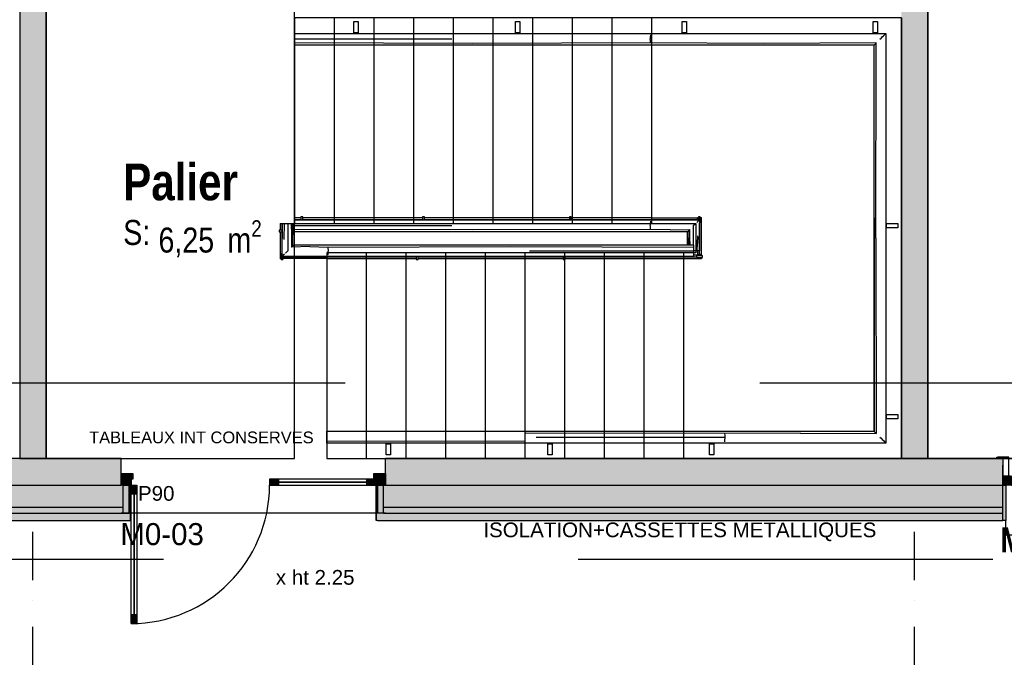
# Model space of a CAD drawing. Extents: x -24342 to 73038, y -9656 to 30949.
# Tile 71 of 118: x 7690 to 8360, y -3040 to -2606. Entities that reach past the tile are written whole.
import ezdxf
from ezdxf.enums import TextEntityAlignment as Align

# ---------------------------------------------------------------- set-up
doc = ezdxf.new("R2010")
doc.units = 0
for name, pattern in [('21.0032_xref_rdc_02_pro$0$Points tirets', [670.277762, 352.777767, -176.388884, 0, -141.111112]), ('21.0032_xref_rdc_02_pro$0$Tirets petits', [125, 75, -50]), ('21.0032_xref_rdc_02_pro$0$Traits', [564.444447, 282.222223, -282.222223]), ('ACAD_ISO12W100', [21, 12, -3, 0, -3, 0, -3])]:
    doc.linetypes.add(name, pattern=pattern)
for name, color, linetype in [('0_XREF', 250, 'Continuous'), ('21.0032_xref_rdc_02_pro$0$00-00 nomenclature fenetres amphi 300', 251, 'Continuous'), ('21.0032_xref_rdc_02_pro$0$02-01 File _ Axe.Construction', 251, 'Continuous'), ('21.0032_xref_rdc_02_pro$0$02-04 Mur.Construction', 251, 'Continuous'), ('21.0032_xref_rdc_02_pro$0$02-04 VR et tablettes existantes', 251, 'Continuous'), ('21.0032_xref_rdc_02_pro$0$06-05 Texte 50ème 20ème - DCE.Texte', 251, 'Continuous'), ('21.0032_xref_rdc_02_pro$0$08-01 2D Dessin général.2D', 251, 'Continuous'), ('21.0032_xref_rdc_02_pro$0$08-01 contour hachures', 251, 'Continuous'), ('21.0032_xref_rdc_02_pro$0$A-AREA-____-OTLN.Modèle IFC', 251, 'Continuous'), ('21.0032_xref_rdc_02_pro$0$A-FLOR-HRAL-OTLN.Modèle IFC', 251, 'Continuous'), ('21.0032_xref_rdc_02_pro$0$A-WALL-____-OTLN.Modèle IFC', 251, 'Continuous'), ('21.0032_xref_rdc_02_pro$0$Fenêtres ARCHICAD', 251, 'Continuous'), ('21.0032_xref_rdc_02_pro$0$Marques de fenêtre ARCHICAD', 251, 'Continuous'), ('21.0032_xref_rdc_02_pro$0$Marques de Zone ARCHICAD', 251, 'Continuous'), ('21.0032_xref_rdc_02_pro$0$Portes ARCHICAD', 251, 'Continuous'), ('21.0032_xref_rdc_02_pro$0$S-STRS-____-OTLN.Modèle IFC', 251, 'Continuous')]:
    doc.layers.add(name, color=color, linetype=linetype)
doc.styles.add('21.0032_xref_rdc_02_pro$0$STYLE_GENERE_1', font='ARIALNB.TTF')
doc.styles.add('21.0032_xref_rdc_02_pro$0$STYLE_GENERE_2', font='ARIALN.TTF')
doc.styles.add('21.0032_xref_rdc_02_pro$0$STYLE_GENERE_3', font='txt')
doc.styles.add('21.0032_xref_rdc_02_pro$0$STYLE_GENERE_5', font='arial.ttf')

# ---------------------------------------------------------------- blocks, each defined once
blk = doc.blocks.new('21.0032_xref_rdc_02_pro$0$Palier_COU_44_1', base_point=(78059.5, -27309.3))
at = {"layer": '21.0032_xref_rdc_02_pro$0$Marques de Zone ARCHICAD', "insert": (77844.4, -27427.6), "char_height": 170, "attachment_point": 1, "style": '21.0032_xref_rdc_02_pro$0$STYLE_GENERE_2'}
blk.add_mtext('\\A1;\\pt0,100;6,25{\\H0.66x;\\S^  ;} m{\\H0.66x;\\S2^  ;}', dxfattribs=at)
at = {"layer": '21.0032_xref_rdc_02_pro$0$Marques de Zone ARCHICAD'}
for tag, height, style, p in [('DUMMY_849', 250, '21.0032_xref_rdc_02_pro$0$STYLE_GENERE_1', (78390.3, -26963.4)), ('ROOM_NAME', 250, '21.0032_xref_rdc_02_pro$0$STYLE_GENERE_1', (77604.4, -27041.6)), ('calculatedAreaCode', 170, '21.0032_xref_rdc_02_pro$0$STYLE_GENERE_2', (77604.4, -27425.4))]:
    blk.add_attdef(tag, text='', height=height, dxfattribs=dict(at, style=style)).set_placement(p, align=Align.TOP_LEFT)
blk = doc.blocks.new('21.0032_xref_rdc_02_pro$0$Mur_72_1', base_point=(76990, -21290))
at = {"layer": '21.0032_xref_rdc_02_pro$0$A-WALL-____-OTLN.Modèle IFC', "linetype": 'Continuous'}
blk.add_hatch(color=256, dxfattribs=at).paths.add_polyline_path([(77080, -23995.4), (76900, -23995.4), (76900, -29049.7), (77080, -29049.7)])
at = {"layer": '21.0032_xref_rdc_02_pro$0$A-WALL-____-OTLN.Modèle IFC', "linetype": 'Continuous', "flags": 128}
for points in [[(76900, -23995.4), (76900, -29049.7)], [(77080, -29049.7), (77080, -25300)], [(76900, -29049.7), (77080, -29049.7)]]:
    blk.add_lwpolyline(points, dxfattribs=at)
blk = doc.blocks.new('21.0032_xref_rdc_02_pro$0$Mur_73_1', base_point=(82990, -21290))
at = {"layer": '21.0032_xref_rdc_02_pro$0$A-WALL-____-OTLN.Modèle IFC', "linetype": 'Continuous'}
blk.add_hatch(color=256, dxfattribs=at).paths.add_polyline_path([(82900, -21380), (82900, -29049.7), (83080, -29049.7), (83080, -21380)])
at = {"layer": '21.0032_xref_rdc_02_pro$0$A-WALL-____-OTLN.Modèle IFC', "linetype": 'Continuous', "flags": 128}
for points in [[(83080, -29049.7), (83080, -21380)], [(82900, -26050), (82900, -29049.7)], [(82900, -29049.7), (83080, -29049.7)]]:
    blk.add_lwpolyline(points, dxfattribs=at)
blk = doc.blocks.new('21.0032_xref_rdc_02_pro$0$Marque fenêtre 24[1]_1', base_point=(84490, -29049.7))
at = {"layer": '21.0032_xref_rdc_02_pro$0$Marques de fenêtre ARCHICAD', "style": '21.0032_xref_rdc_02_pro$0$STYLE_GENERE_1'}
blk.add_attdef('AC_WIDO_ID', text='', height=170, dxfattribs=at).set_placement((83573.9, -29738.4), align=Align.BOTTOM_LEFT)
blk = doc.blocks.new('21.0032_xref_rdc_02_pro$0$Baie générique 2019[17]_1')
at = {"layer": '21.0032_xref_rdc_02_pro$0$Fenêtres ARCHICAD', "linetype": 'Continuous'}
for points in [[(83590, -29229.7), (83650, -29229.7), (83650, -29169.7), (83590, -29169.7)], [(83650, -29229.7), (83680, -29229.7), (83680, -29169.7), (83650, -29169.7)], [(84490, -29229.7), (84490, -29169.7), (84460, -29169.7), (84460, -29229.7)], [(84490, -29229.7), (84490, -29169.7), (84460, -29169.7), (84460, -29229.7)], [(84490, -29229.7), (84490, -29169.7), (84460, -29169.7), (84460, -29229.7)], [(84490, -29229.7), (84520, -29229.7), (84520, -29169.7), (84490, -29169.7)], [(84490, -29229.7), (84520, -29229.7), (84520, -29169.7), (84490, -29169.7)], [(84490, -29229.7), (84520, -29229.7), (84520, -29169.7), (84490, -29169.7)], [(85330, -29229.7), (85330, -29169.7), (85300, -29169.7), (85300, -29229.7)], [(85390, -29229.7), (85390, -29169.7), (85330, -29169.7), (85330, -29229.7)], [(83610, -29229.7), (83590, -29229.7), (83590, -29469.7), (83610, -29469.7)], [(85390, -29229.7), (85370, -29229.7), (85370, -29469.7), (85390, -29469.7)]]:
    blk.add_hatch(color=256, dxfattribs=at).paths.add_polyline_path(points)
for p, q in [((83650, -29229.7), (83650, -29169.7)), ((83650, -29169.7), (83680, -29169.7)), ((83650, -29169.7), (85330, -29169.7)), ((83680, -29169.7), (83680, -29229.7)), ((83680, -29169.7), (85300, -29169.7)), ((83680, -29193.2), (85300, -29193.2)), ((83680, -29200.2), (85300, -29200.2)), ((84490, -29169.7), (84460, -29169.7)), ((84460, -29169.7), (84460, -29229.7)), ((84520, -29169.7), (84460, -29169.7)), ((84490, -29169.7), (84460, -29169.7)), ((84460, -29169.7), (84460, -29229.7)), ((84520, -29169.7), (84460, -29169.7)), ((84490, -29169.7), (84460, -29169.7)), ((84460, -29169.7), (84460, -29229.7)), ((84520, -29169.7), (84460, -29169.7)), ((84520, -29193.2), (84460, -29193.2)), ((84520, -29193.2), (84460, -29193.2)), ((84520, -29193.2), (84460, -29193.2)), ((84520, -29200.2), (84460, -29200.2)), ((84520, -29200.2), (84460, -29200.2)), ((84520, -29200.2), (84460, -29200.2)), ((84490, -29229.7), (84490, -29169.7)), ((84490, -29229.7), (84490, -29169.7)), ((84490, -29169.7), (84520, -29169.7)), ((84490, -29229.7), (84490, -29169.7)), ((84490, -29229.7), (84490, -29169.7)), ((84490, -29169.7), (84520, -29169.7)), ((84490, -29229.7), (84490, -29169.7)), ((84490, -29229.7), (84490, -29169.7)), ((84490, -29169.7), (84520, -29169.7)), ((84520, -29169.7), (84520, -29229.7)), ((84520, -29169.7), (84520, -29229.7)), ((84520, -29169.7), (84520, -29229.7)), ((85330, -29169.7), (85300, -29169.7)), ((85300, -29169.7), (85300, -29229.7)), ((85330, -29229.7), (85330, -29169.7)), ((83650, -29229.7), (85330, -29229.7)), ((83680, -29229.7), (83650, -29229.7)), ((83680, -29229.7), (85300, -29229.7)), ((84460, -29229.7), (84490, -29229.7)), ((84520, -29229.7), (84460, -29229.7)), ((84460, -29229.7), (84490, -29229.7)), ((84520, -29229.7), (84460, -29229.7)), ((84460, -29229.7), (84490, -29229.7)), ((84520, -29229.7), (84460, -29229.7)), ((84520, -29229.7), (84490, -29229.7)), ((84520, -29229.7), (84490, -29229.7)), ((84520, -29229.7), (84490, -29229.7)), ((85300, -29229.7), (85330, -29229.7)), ((83610, -29569.7), (83610, -29469.7)), ((85370, -29469.7), (85370, -29569.7)), ((85370, -29569.7), (83610, -29569.7))]:
    blk.add_line(p, q, dxfattribs=at)
at = {"layer": '21.0032_xref_rdc_02_pro$0$Fenêtres ARCHICAD', "linetype": 'Continuous', "flags": 128}
for points in [[(83590, -29229.7), (83590, -29169.7), (83650, -29169.7), (83650, -29229.7)], [(85390, -29229.7), (85390, -29169.7), (85330, -29169.7), (85330, -29229.7)], [(83610, -29229.7), (83610, -29469.7), (83590, -29469.7), (83590, -29229.7)], [(85390, -29229.7), (85390, -29469.7), (85370, -29469.7), (85370, -29229.7)]]:
    blk.add_lwpolyline(points, close=True, dxfattribs=at)
at = {"layer": '21.0032_xref_rdc_02_pro$0$Marques de fenêtre ARCHICAD'}
blk.add_blockref('21.0032_xref_rdc_02_pro$0$Marque fenêtre 24[1]_1', (84490, -29049.7), dxfattribs=at).add_auto_attribs({'AC_WIDO_ID': 'M0-02'})
blk = doc.blocks.new('21.0032_xref_rdc_02_pro$0$Porte double asymétrique 24[76]_1')
at = {"layer": '21.0032_xref_rdc_02_pro$0$Portes ARCHICAD', "linetype": 'Continuous'}
for points in [[(77670, -29149.7), (77590, -29149.7), (77590, -29229.7), (77658, -29229.7), (77658, -29189.7), (77670, -29189.7)], [(78600, -29229.7), (78660, -29229.7), (78660, -29189.7), (78600, -29189.7)], [(79322, -29189.7), (79262, -29189.7), (79262, -29229.7), (79322, -29229.7)], [(79390, -29149.7), (79310, -29149.7), (79310, -29189.7), (79322, -29189.7), (79322, -29229.7), (79390, -29229.7)], [(77698, -29229.7), (77658, -29229.7), (77658, -29289.7), (77698, -29289.7)], [(77658, -30171.7), (77698, -30171.7), (77698, -30111.7), (77658, -30111.7)]]:
    blk.add_hatch(color=256, dxfattribs=at).paths.add_polyline_path(points)
for p, q in [((77590, -29149.7), (77590, -29049.7)), ((79390, -29149.7), (79390, -29049.7)), ((77590, -29229.7), (77590, -29149.7)), ((77590, -29149.7), (77670, -29149.7)), ((77590, -29229.7), (77590, -29149.7)), ((77590, -29229.7), (77590, -29149.7)), ((77670, -29189.7), (77658, -29189.7)), ((77658, -29189.7), (77658, -29229.7)), ((77670, -29149.7), (77670, -29189.7)), ((78660, -29189.7), (78600, -29189.7)), ((78600, -29189.7), (78600, -29229.7)), ((78660, -29229.7), (78660, -29189.7)), ((78660, -29209.7), (79262, -29209.7)), ((79322, -29189.7), (79262, -29189.7)), ((79262, -29189.7), (79262, -29229.7)), ((79310, -29189.7), (79310, -29149.7)), ((79310, -29149.7), (79390, -29149.7)), ((79322, -29189.7), (79310, -29189.7)), ((79322, -29229.7), (79322, -29189.7)), ((79322, -29229.7), (79322, -29189.7)), ((79390, -29149.7), (79390, -29229.7)), ((79390, -29229.7), (79390, -29149.7)), ((79390, -29229.7), (79390, -29149.7)), ((77658, -29229.7), (77590, -29229.7)), ((77655, -29229.7), (77590, -29229.7)), ((77655, -29229.7), (77590, -29229.7)), ((77655, -29379.7), (77655, -29229.7)), ((77658, -29289.7), (77658, -29229.7)), ((77658, -29229.7), (77698, -29229.7)), ((77698, -29229.7), (77698, -29289.7)), ((78600, -29229.7), (78660, -29229.7)), ((79262, -29229.7), (79322, -29229.7)), ((79390, -29229.7), (79322, -29229.7)), ((79325, -29229.7), (79390, -29229.7)), ((79325, -29229.7), (79390, -29229.7)), ((79325, -29379.7), (79325, -29229.7)), ((77698, -29289.7), (77658, -29289.7)), ((77678, -30111.7), (77678, -29289.7)), ((77655, -29419.7), (77655, -29379.7)), ((79325, -29419.7), (79325, -29379.7)), ((77655, -29469.7), (77655, -29419.7)), ((79325, -29469.7), (79325, -29419.7)), ((77658, -30171.7), (77658, -30111.7)), ((77658, -30111.7), (77698, -30111.7)), ((77698, -30111.7), (77698, -30171.7)), ((77698, -30171.7), (77658, -30171.7))]:
    blk.add_line(p, q, dxfattribs=at)
at = {"layer": '21.0032_xref_rdc_02_pro$0$Portes ARCHICAD', "linetype": 'Continuous', "flags": 128}
for points in [[(78660, -29209.7), (79262, -29209.7), (79262, -29189.7), (78660, -29189.7)], [(78660, -29229.7), (79262, -29229.7), (79262, -29209.7), (78660, -29209.7)], [(77658, -30111.7), (77658, -29289.7), (77678, -29289.7), (77678, -30111.7)], [(77678, -30111.7), (77678, -29289.7), (77698, -29289.7), (77698, -30111.7)]]:
    blk.add_lwpolyline(points, close=True, dxfattribs=at)
at = {"layer": '21.0032_xref_rdc_02_pro$0$Portes ARCHICAD', "linetype": 'Continuous'}
blk.add_arc((77658, -29229.7), 942, 270, 0, dxfattribs=at)
blk = doc.blocks.new('21.0032_xref_rdc_02_pro$0$Mur_232_1', base_point=(65085, -29049.7))
at = {"layer": '21.0032_xref_rdc_02_pro$0$02-04 Mur.Construction', "linetype": 'Continuous'}
for points in [[(76390, -29229.7), (77590, -29229.7), (77590, -29149.7), (77590, -29049.7), (76390, -29049.7)], [(79390, -29149.7), (79390, -29229.7), (83590, -29229.7), (83590, -29049.7), (79390, -29049.7)], [(76390, -29229.7), (76390, -29379.7), (77605, -29379.7), (77605, -29229.7), (77590, -29229.7)], [(77605, -29419.7), (77645, -29419.7), (77645, -29229.7), (77605, -29229.7)], [(77645, -29469.7), (77655, -29469.7), (77655, -29229.7), (77645, -29229.7)], [(79335, -29469.7), (79335, -29229.7), (79325, -29229.7), (79325, -29469.7)], [(79375, -29419.7), (79375, -29229.7), (79335, -29229.7), (79335, -29419.7)], [(79390, -29229.7), (79375, -29229.7), (79375, -29379.7), (83590, -29379.7), (83590, -29229.7)], [(76390, -29379.7), (76390, -29419.7), (77605, -29419.7), (77605, -29379.7)], [(79375, -29419.7), (83590, -29419.7), (83590, -29379.7), (79375, -29379.7)], [(76390, -29419.7), (76390, -29469.7), (77645, -29469.7), (77645, -29419.7)], [(79335, -29469.7), (83590, -29469.7), (83590, -29419.7), (79335, -29419.7)]]:
    blk.add_hatch(color=256, dxfattribs=at).paths.add_polyline_path(points)
for p, q in [((77590, -29149.7), (77590, -29049.7)), ((79390, -29149.7), (79390, -29049.7)), ((83590, -29049.7), (83590, -29169.7)), ((77590, -29229.7), (77590, -29149.7)), ((79390, -29229.7), (79390, -29149.7)), ((83590, -29379.7), (83590, -29169.7)), ((76390, -29229.7), (77590, -29229.7)), ((77655, -29229.7), (77590, -29229.7)), ((77605, -29229.7), (77645, -29229.7)), ((77605, -29379.7), (77605, -29229.7)), ((77645, -29229.7), (77645, -29419.7)), ((77645, -29229.7), (77655, -29229.7)), ((77645, -29419.7), (77645, -29229.7)), ((77655, -29229.7), (77655, -29469.7)), ((77655, -29379.7), (77655, -29229.7)), ((79335, -29229.7), (79325, -29229.7)), ((79325, -29229.7), (79325, -29469.7)), ((79325, -29379.7), (79325, -29229.7)), ((79325, -29229.7), (79390, -29229.7)), ((79375, -29229.7), (79335, -29229.7)), ((79335, -29229.7), (79335, -29419.7)), ((79335, -29419.7), (79335, -29229.7)), ((79375, -29379.7), (79375, -29229.7)), ((79390, -29229.7), (83590, -29229.7)), ((76390, -29379.7), (77605, -29379.7)), ((77605, -29419.7), (77605, -29379.7)), ((77655, -29419.7), (77655, -29379.7)), ((79325, -29419.7), (79325, -29379.7)), ((79375, -29379.7), (83590, -29379.7)), ((79375, -29419.7), (79375, -29379.7)), ((83590, -29419.7), (83590, -29379.7)), ((76390, -29419.7), (77605, -29419.7)), ((77605, -29419.7), (77645, -29419.7)), ((77645, -29469.7), (77655, -29469.7)), ((77655, -29469.7), (77655, -29419.7)), ((79325, -29469.7), (79325, -29419.7)), ((79335, -29469.7), (79325, -29469.7)), ((79375, -29419.7), (79335, -29419.7)), ((79375, -29419.7), (83590, -29419.7)), ((83590, -29469.7), (83590, -29419.7))]:
    blk.add_line(p, q, dxfattribs=at)
at = {"layer": '21.0032_xref_rdc_02_pro$0$02-04 Mur.Construction', "linetype": 'Continuous', "flags": 128}
for points in [[(77590, -29049.7), (76390, -29049.7)], [(83590, -29049.7), (79390, -29049.7)], [(76390, -29469.7), (77645, -29469.7)], [(79335, -29469.7), (83590, -29469.7)]]:
    blk.add_lwpolyline(points, dxfattribs=at)
at = {"layer": '21.0032_xref_rdc_02_pro$0$Fenêtres ARCHICAD', "linetype": 'Continuous'}
blk.add_blockref('21.0032_xref_rdc_02_pro$0$Baie générique 2019[17]_1', (0, 0), dxfattribs=at)
at = {"layer": '21.0032_xref_rdc_02_pro$0$Portes ARCHICAD', "linetype": 'Continuous'}
blk.add_blockref('21.0032_xref_rdc_02_pro$0$Porte double asymétrique 24[76]_1', (0, 0), dxfattribs=at)
blk = doc.blocks.new('21.0032_xref_rdc_02_pro$0$Forme_2_1')
at = {"layer": '21.0032_xref_rdc_02_pro$0$02-04 VR et tablettes existantes', "linetype": '21.0032_xref_rdc_02_pro$0$Tirets petits', "flags": 128}
for points in [[(83590, -29169.7), (83590, -29049.7)], [(83590, -29049.7), (85390, -29049.7)], [(85390, -29049.7), (85390, -29169.7)], [(85390, -29169.7), (83590, -29169.7)]]:
    blk.add_lwpolyline(points, dxfattribs=at)
blk = doc.blocks.new('21.0032_xref_rdc_02_pro$0$Forme_3_1')
at = {"layer": '21.0032_xref_rdc_02_pro$0$02-04 VR et tablettes existantes', "linetype": '21.0032_xref_rdc_02_pro$0$Tirets petits', "flags": 128}
for points in [[(83550, -29049.7), (83550, -29039.7)], [(83550, -29039.7), (85430, -29039.7)], [(85430, -29049.7), (83550, -29049.7)], [(85430, -29049.7), (85430, -29039.7)]]:
    blk.add_lwpolyline(points, dxfattribs=at)
blk = doc.blocks.new('21.0032_xref_rdc_02_pro$0$Forme_4_1')
at = {"layer": '21.0032_xref_rdc_02_pro$0$02-04 VR et tablettes existantes', "linetype": '21.0032_xref_rdc_02_pro$0$Tirets petits', "flags": 128}
for points in [[(83590, -29169.7), (83590, -29049.7)], [(83590, -29049.7), (85390, -29049.7)], [(85390, -29049.7), (85390, -29169.7)], [(85390, -29169.7), (83590, -29169.7)]]:
    blk.add_lwpolyline(points, dxfattribs=at)
blk = doc.blocks.new('21.0032_xref_rdc_02_pro$0$Forme_5_1')
at = {"layer": '21.0032_xref_rdc_02_pro$0$02-04 VR et tablettes existantes', "linetype": '21.0032_xref_rdc_02_pro$0$Tirets petits', "flags": 128}
for points in [[(83550, -29049.7), (83550, -29039.7)], [(83550, -29039.7), (85430, -29039.7)], [(85430, -29049.7), (83550, -29049.7)], [(85430, -29039.7), (85430, -29049.7)]]:
    blk.add_lwpolyline(points, dxfattribs=at)
blk = doc.blocks.new('21.0032_xref_rdc_02_pro$0$Forme_6_1')
at = {"layer": '21.0032_xref_rdc_02_pro$0$02-04 VR et tablettes existantes', "linetype": 'Continuous', "flags": 128}
for points in [[(83590, -29049.7), (83590, -29169.7)], [(83630, -29049.7), (83590, -29049.7)], [(83630, -29169.7), (83630, -29049.7)], [(83630, -29169.7), (83590, -29169.7)]]:
    blk.add_lwpolyline(points, dxfattribs=at)
blk = doc.blocks.new('21.0032_xref_rdc_02_pro$0$Forme_9_1')
at = {"layer": '21.0032_xref_rdc_02_pro$0$02-04 VR et tablettes existantes', "linetype": '21.0032_xref_rdc_02_pro$0$Tirets petits', "flags": 128}
for points in [[(83630, -29039.7), (83550, -29039.7)], [(83550, -29039.7), (83550, -29049.7)], [(83550, -29049.7), (83630, -29049.7)], [(83630, -29049.7), (83630, -29039.7)]]:
    blk.add_lwpolyline(points, dxfattribs=at)
blk = doc.blocks.new('21.0032_xref_rdc_02_pro$0$Elément Modèle 17[456]_1', base_point=(78770, -29049.6))
at = {"layer": '21.0032_xref_rdc_02_pro$0$S-STRS-____-OTLN.Modèle IFC', "linetype": 'Continuous'}
for p, q in [((79040, -26050), (78770, -26050)), ((78770, -26050), (78770, -27450)), ((79310, -26050), (79040, -26050)), ((79040, -26050), (79040, -27450)), ((79580, -26050), (79310, -26050)), ((79310, -26050), (79310, -27450)), ((79850, -26050), (79580, -26050)), ((79580, -26050), (79580, -27450)), ((80120, -26050), (79850, -26050)), ((79850, -26050), (79850, -27450)), ((80390, -26050), (80120, -26050)), ((80120, -26050), (80120, -27450)), ((80660, -26050), (80390, -26050)), ((80390, -26050), (80390, -27450)), ((80930, -26050), (80660, -26050)), ((80660, -26050), (80660, -27450)), ((81200, -26050), (80930, -26050)), ((80930, -26050), (80930, -27450)), ((81493.1, -26050), (81200, -26050)), ((81200, -26050), (81200, -27450)), ((82900, -26050), (81493.1, -26050)), ((82900, -29049.6), (82900, -26050)), ((78770, -27450), (79040, -27450)), ((79040, -27450), (79310, -27450)), ((79310, -27450), (79580, -27450)), ((79580, -27450), (79850, -27450)), ((79850, -27450), (80120, -27450)), ((80120, -27450), (80390, -27450)), ((80390, -27450), (80660, -27450)), ((80660, -27450), (80930, -27450)), ((80930, -27450), (81200, -27450)), ((81200, -27450), (81493.1, -27450)), ((81493.1, -27450), (81500, -27450)), ((81500, -27450), (81500, -27650)), ((79260, -27650), (78990, -27650)), ((78990, -27650), (78990, -29049.6)), ((79530, -27650), (79260, -27650)), ((79260, -29049.6), (79260, -27650)), ((79800, -27650), (79530, -27650)), ((79530, -29049.6), (79530, -27650)), ((80070, -27650), (79800, -27650)), ((79800, -29049.6), (79800, -27650)), ((80340, -27650), (80070, -27650)), ((80070, -29049.6), (80070, -27650)), ((80610, -27650), (80340, -27650)), ((80340, -29049.6), (80340, -27650)), ((80880, -27650), (80610, -27650)), ((80610, -29049.6), (80610, -27650)), ((81150, -27650), (80880, -27650)), ((80880, -29049.6), (80880, -27650)), ((81396.9, -27650), (81150, -27650)), ((81150, -29049.6), (81150, -27650)), ((81420, -27650), (81396.9, -27650)), ((81500, -27650), (81420, -27650)), ((81420, -29049.6), (81420, -27650)), ((78990, -29049.6), (79260, -29049.6)), ((79260, -29049.6), (79530, -29049.6)), ((79530, -29049.6), (79800, -29049.6)), ((79800, -29049.6), (80070, -29049.6)), ((80070, -29049.6), (80340, -29049.6)), ((80340, -29049.6), (80610, -29049.6)), ((80610, -29049.6), (80880, -29049.6)), ((80880, -29049.6), (81150, -29049.6)), ((81150, -29049.6), (81396.9, -29049.6)), ((81396.9, -29049.6), (81420, -29049.6)), ((81420, -29049.6), (82900, -29049.6))]:
    blk.add_line(p, q, dxfattribs=at)
blk = doc.blocks.new('21.0032_xref_rdc_02_pro$0$Barrière 3[457]_1', base_point=(78664.6, -27695.4))
at = {"layer": '21.0032_xref_rdc_02_pro$0$A-FLOR-HRAL-OTLN.Modèle IFC', "linetype": 'Continuous'}
for p, q in [((78671.6, -27450), (78674.9, -27450)), ((78671.6, -27450), (78671.6, -27494)), ((78674.9, -27450), (78678.1, -27450)), ((78678.1, -27450), (78681.4, -27450)), ((78681.4, -27450), (78684.6, -27450)), ((78684.6, -27450), (78685.2, -27450)), ((78684.6, -27450), (78684.6, -27494)), ((78685.2, -27450), (78689, -27450)), ((78685.2, -27551.3), (78685.2, -27450)), ((78685.2, -27450), (78685.9, -27551.1)), ((78689, -27450), (78692.7, -27450)), ((78692.7, -27450), (78696.5, -27450)), ((78696.5, -27450), (78700.3, -27450)), ((78700.3, -27450), (78696.5, -27558)), ((78700.3, -27450), (78712.7, -27450)), ((78712.7, -27450), (78725.2, -27450)), ((78725.2, -27450), (78733, -27450)), ((78725.2, -27450), (78725.2, -27539.7)), ((78733, -27450), (78740.8, -27450)), ((78740.8, -27450), (78748.7, -27450)), ((78748.7, -27450), (78756.5, -27450)), ((78748.7, -27450), (78750.1, -27609.9)), ((78753.9, -27606.1), (78748.7, -27450)), ((78756.5, -27450), (78753.9, -27606.1)), ((78756.5, -27450), (78760.8, -27450)), ((78760.8, -27450), (78765.2, -27450)), ((78765.2, -27450), (78765.2, -27594.8)), ((78770, -27414.9), (78770, -27411.6)), ((78814, -27411.6), (78770, -27411.6)), ((78770, -27418.1), (78770, -27414.9)), ((78770, -27421.4), (78770, -27418.1)), ((78770, -27424.6), (78770, -27421.4)), ((78770, -27425.2), (78770, -27424.6)), ((78814, -27424.6), (78770, -27424.6)), ((78770, -27428), (78770, -27425.2)), ((78770, -27425.2), (79848.3, -27425.2)), ((78770, -27429.6), (78770, -27428)), ((78770, -27433.9), (78770, -27429.6)), ((78770, -27441.8), (78770, -27433.9)), ((78770, -27449.6), (78770, -27441.8)), ((78770, -27457.7), (78770, -27449.6)), ((78770, -27465.2), (78770, -27457.7)), ((78770, -27473.2), (78770, -27465.2)), ((79839.6, -27465.2), (78770, -27465.2)), ((78826, -27404.6), (78814, -27404.6)), ((78814, -27404.6), (78814, -27425.2)), ((78826, -27425.2), (78826, -27404.6)), ((79641.7, -27411.6), (78826, -27411.6)), ((79641.7, -27424.6), (78826, -27424.6)), ((79653.7, -27404.6), (79641.7, -27404.6)), ((79641.7, -27404.6), (79641.7, -27425.2)), ((79653.7, -27425.2), (79653.7, -27404.6)), ((80641.7, -27411.6), (79653.7, -27411.6)), ((80641.7, -27424.6), (79653.7, -27424.6)), ((79848.3, -27425.2), (80119.3, -27425.2)), ((80119.3, -27425.2), (81200, -27425.2)), ((80653.7, -27404.6), (80641.7, -27404.6)), ((80641.7, -27404.6), (80641.7, -27425.2)), ((80653.7, -27425.2), (80653.7, -27404.6)), ((81202.2, -27411.6), (80653.7, -27411.6)), ((81200, -27424.6), (80653.7, -27424.6)), ((81191.3, -27465.2), (81192.1, -27457.7)), ((81191.8, -27470.9), (81191.3, -27465.2)), ((81192.1, -27457.7), (81192.4, -27454.9)), ((81192.4, -27454.9), (81193, -27449.6)), ((81193, -27449.6), (81193.5, -27444.5)), ((81193.5, -27444.5), (81193.8, -27441.8)), ((81193.8, -27441.8), (81194.6, -27433.9)), ((81200, -27424.6), (81200.5, -27421.4)), ((81200.1, -27425.2), (81200, -27424.6)), ((81510.4, -27424.6), (81200, -27424.6)), ((81200, -27425.2), (81390.5, -27425.2)), ((81200.5, -27421.4), (81200.6, -27420.8)), ((81200.6, -27420.8), (81201.1, -27418.1)), ((81201.1, -27418.1), (81201.3, -27417.1)), ((81201.3, -27417.1), (81201.6, -27414.9)), ((81201.6, -27414.9), (81201.7, -27414.3)), ((81201.7, -27414.3), (81202.2, -27411.6)), ((81202.2, -27411.6), (81510.4, -27411.6)), ((81390.5, -27425.2), (81397.1, -27425.2)), ((81397.1, -27425.2), (81524.8, -27425.2)), ((81484.8, -27465.2), (81492.6, -27457.4)), ((81484.8, -27550), (81484.8, -27465.2)), ((81492.6, -27457.4), (81495.1, -27454.9)), ((81495.1, -27454.9), (81500.4, -27449.6)), ((81508.2, -27441.8), (81516.1, -27433.9)), ((81510.4, -27411.6), (81510.4, -27414.9)), ((81510.4, -27414.9), (81510.4, -27418.1)), ((81510.4, -27418.1), (81510.4, -27420.8)), ((81510.4, -27420.8), (81510.4, -27424.6)), ((81510.4, -27424.6), (81510.4, -27425.2)), ((81512.4, -27409.6), (81515.7, -27409.6)), ((81512.4, -27409.6), (81512.4, -27425.2)), ((81515.7, -27409.6), (81518.9, -27409.6)), ((81516.1, -27433.9), (81520.4, -27429.6)), ((81518.9, -27409.6), (81519.4, -27409.6)), ((81531.4, -27404.6), (81519.4, -27404.6)), ((81519.4, -27404.6), (81519.4, -27425.2)), ((81520.4, -27429.6), (81522.5, -27427.5)), ((81522.5, -27427.5), (81522.9, -27427.1)), ((81522.9, -27427.1), (81524.8, -27425.2)), ((81524.8, -27425.2), (81524.8, -27533.1)), ((81524.8, -27444.6), (81531.4, -27444.6)), ((81525.4, -27660.4), (81525.4, -27444.6)), ((81531.4, -27444.6), (81531.4, -27404.6)), ((81531.4, -27409.6), (81534.2, -27409.6)), ((81534.2, -27409.6), (81538.4, -27409.6)), ((81538.4, -27660.4), (81538.4, -27409.6)), ((78664.6, -27494), (78664.6, -27506)), ((78685.2, -27494), (78664.6, -27494)), ((78664.6, -27506), (78685.2, -27506)), ((78671.6, -27506), (78671.6, -27690.4)), ((78684.6, -27506), (78684.6, -27655.4)), ((78770, -27477.7), (78770, -27473.2)), ((78770, -27490.1), (78770, -27477.7)), ((78770, -27493.9), (78770, -27490.1)), ((79980.5, -27493.5), (78770, -27490.1)), ((78770, -27497.7), (78770, -27493.9)), ((78770, -27501.4), (78770, -27497.7)), ((78770, -27505.2), (78770, -27501.4)), ((79845.8, -27505.2), (78770, -27505.2)), ((80121.7, -27505.2), (79845.8, -27505.2)), ((81193.2, -27490.1), (79980.5, -27493.5)), ((81200, -27505.2), (80121.7, -27505.2)), ((81191.9, -27473.2), (81191.8, -27470.9)), ((81192.3, -27477.7), (81191.9, -27473.2)), ((81193.2, -27490.1), (81192.3, -27477.7)), ((81326.5, -27493.4), (81193.2, -27490.1)), ((81444.8, -27505.2), (81200, -27505.2)), ((81326.5, -27493.4), (81459.9, -27490.1)), ((81444.8, -27505.2), (81448.6, -27501.4)), ((81444.8, -27594.8), (81444.8, -27505.2)), ((81448.6, -27501.4), (81450, -27500)), ((81450, -27500), (81452.3, -27497.7)), ((81452.3, -27497.7), (81456.1, -27493.9)), ((81454.2, -27594.8), (81456.1, -27493.9)), ((81456.1, -27493.9), (81459.9, -27490.1)), ((81456.1, -27493.9), (81459.8, -27594.8)), ((81460.9, -27594.8), (81459.9, -27490.1)), ((81509.7, -27634.8), (81513.5, -27534.4)), ((81524.8, -27533.1), (81524.8, -27537.7)), ((78685.2, -27563.1), (78685.2, -27551.3)), ((78685.2, -27674.8), (78685.2, -27563.1)), ((78725.2, -27539.7), (78725.2, -27634.8)), ((78757.7, -27602.3), (78753.9, -27606.1)), ((78759.9, -27600.1), (78757.7, -27602.3)), ((78761.4, -27598.6), (78759.9, -27600.1)), ((78765.2, -27594.8), (78761.4, -27598.6)), ((78765.2, -27594.8), (78990, -27594.8)), ((78990, -27594.8), (80115.1, -27594.8)), ((80115.1, -27594.8), (80362, -27594.8)), ((80362, -27594.8), (81484.8, -27594.8)), ((81484.8, -27594.8), (81484.8, -27550)), ((81484.8, -27594.8), (81484.8, -27598.6)), ((81484.8, -27598.6), (81484.8, -27602.3)), ((81484.8, -27602.3), (81484.8, -27606.1)), ((81524.8, -27634.8), (81524.1, -27540.4)), ((81524.8, -27537.7), (81524.8, -27634.8)), ((78685.2, -27655.4), (78678.6, -27655.4)), ((78678.6, -27655.4), (78678.6, -27695.4)), ((78689.2, -27670.8), (78687.5, -27672.5)), ((78689.6, -27670.4), (78689.2, -27670.8)), ((78691.5, -27668.5), (78689.6, -27670.4)), ((78693.9, -27666.1), (78691.5, -27668.5)), ((78701.8, -27658.2), (78693.9, -27666.1)), ((78714.6, -27645.4), (78709.6, -27650.4)), ((78717.4, -27642.6), (78714.6, -27645.4)), ((78725.2, -27634.8), (78717.4, -27642.6)), ((78753.9, -27606.1), (78750.1, -27609.9)), ((78873.5, -27606.6), (78750.1, -27609.9)), ((78873.5, -27606.6), (78996.8, -27609.9)), ((78996.2, -27658.2), (78995.4, -27666.1)), ((78996.4, -27656), (78996.2, -27658.2)), ((78997, -27650.4), (78996.4, -27656)), ((78996.8, -27609.9), (80241.9, -27606.5)), ((78996.8, -27609.9), (78997.7, -27622.3)), ((78997.6, -27645.4), (78997, -27650.4)), ((78997.9, -27642.2), (78997.6, -27645.4)), ((78997.7, -27622.3), (78998.1, -27626.9)), ((78998.7, -27634.8), (78997.9, -27642.2)), ((78998.1, -27626.9), (78998.2, -27628.9)), ((78998.2, -27628.9), (78998.7, -27634.8)), ((80241.9, -27606.5), (81484.8, -27609.9)), ((80368.3, -27634.8), (81484.8, -27634.8)), ((81484.8, -27606.1), (81484.8, -27609.9)), ((81484.8, -27609.9), (81484.8, -27622.3)), ((81484.8, -27622.3), (81484.8, -27626.9)), ((81484.8, -27626.9), (81484.8, -27634.8)), ((81484.8, -27634.8), (81484.8, -27642.2)), ((81497.3, -27634.8), (81484.8, -27634.8)), ((81484.8, -27642.2), (81484.8, -27650.4)), ((81484.8, -27650.4), (81484.8, -27658.2)), ((81484.8, -27658.2), (81484.8, -27666.1)), ((81484.8, -27662.4), (81540.4, -27662.4)), ((81484.8, -27666.1), (81484.8, -27670.4)), ((81484.8, -27670.4), (81484.8, -27672)), ((81509.7, -27634.8), (81497.3, -27634.8)), ((81545.4, -27669.4), (81505.4, -27669.4)), ((81505.4, -27669.4), (81505.4, -27681.4)), ((81513.5, -27634.8), (81509.7, -27634.8)), ((81512.4, -27634.8), (81512.4, -27660.4)), ((81515.7, -27660.4), (81512.4, -27660.4)), ((81517.3, -27634.8), (81513.5, -27634.8)), ((81518.9, -27660.4), (81515.7, -27660.4)), ((81521, -27634.8), (81517.3, -27634.8)), ((81523.1, -27660.4), (81518.9, -27660.4)), ((81524.8, -27634.8), (81521, -27634.8)), ((81525.4, -27660.4), (81523.1, -27660.4)), ((81528.6, -27660.4), (81525.4, -27660.4)), ((81531.9, -27660.4), (81528.6, -27660.4)), ((81535.1, -27660.4), (81531.9, -27660.4)), ((81538.4, -27660.4), (81535.1, -27660.4)), ((81540.4, -27662.4), (81540.4, -27665.7)), ((81540.4, -27665.7), (81540.4, -27668.9)), ((81540.4, -27668.9), (81540.4, -27669.4)), ((81545.4, -27681.4), (81545.4, -27669.4)), ((78675.7, -27690.4), (78671.6, -27690.4)), ((78678.6, -27690.4), (78675.7, -27690.4)), ((78678.6, -27695.4), (78690.6, -27695.4)), ((78687.2, -27672.8), (78685.2, -27674.8)), ((78808.4, -27674.8), (78685.2, -27674.8)), ((78687.5, -27672.5), (78687.2, -27672.8)), ((78690.6, -27695.4), (78690.6, -27674.8)), ((78691.1, -27690.4), (78690.6, -27690.4)), ((78694.3, -27690.4), (78691.1, -27690.4)), ((78697.6, -27690.4), (78694.3, -27690.4)), ((78697.6, -27690.4), (78697.6, -27674.8)), ((78699.6, -27675.4), (78699.6, -27674.8)), ((78699.6, -27678.6), (78699.6, -27675.4)), ((78699.6, -27675.4), (78990, -27675.4)), ((78699.6, -27681.9), (78699.6, -27678.6)), ((78699.6, -27685.1), (78699.6, -27681.9)), ((78699.6, -27688.4), (78699.6, -27685.1)), ((78987.8, -27688.4), (78699.6, -27688.4)), ((78815.3, -27674.8), (78808.4, -27674.8)), ((78990, -27674.8), (78815.3, -27674.8)), ((78988.2, -27685.9), (78987.8, -27688.4)), ((78987.8, -27688.4), (79599, -27688.4)), ((78988.4, -27685), (78988.2, -27685.9)), ((78988.7, -27683.5), (78988.4, -27685)), ((78989, -27681.6), (78988.7, -27683.5)), ((78989.3, -27679.4), (78989, -27681.6)), ((78989.5, -27678.5), (78989.3, -27679.4)), ((78990, -27675.4), (78989.5, -27678.5)), ((78989.9, -27674.8), (78990, -27675.4)), ((80117.5, -27674.8), (78990, -27674.8)), ((78990, -27675.4), (79599, -27675.4)), ((79599, -27674.8), (79599, -27695.4)), ((79599, -27695.4), (79611, -27695.4)), ((79611, -27695.4), (79611, -27674.8)), ((79611, -27675.4), (80599, -27675.4)), ((79611, -27688.4), (80599, -27688.4)), ((80359.6, -27674.8), (80117.5, -27674.8)), ((81484.8, -27674.8), (80359.6, -27674.8)), ((80599, -27674.8), (80599, -27695.4)), ((80599, -27695.4), (80611, -27695.4)), ((80611, -27695.4), (80611, -27674.8)), ((80611, -27675.4), (81505.4, -27675.4)), ((80611, -27688.4), (81540.4, -27688.4)), ((81484.8, -27672), (81484.8, -27674.8)), ((81505.4, -27681.4), (81545.4, -27681.4)), ((81540.4, -27681.4), (81540.4, -27681.9)), ((81540.4, -27681.9), (81540.4, -27685.1)), ((81540.4, -27685.1), (81540.4, -27688.4))]:
    blk.add_line(p, q, dxfattribs=at)
blk = doc.blocks.new('21.0032_xref_rdc_02_pro$0$Barrière 4[458]_1', base_point=(78770, -29024.2))
at = {"layer": '21.0032_xref_rdc_02_pro$0$A-FLOR-HRAL-OTLN.Modèle IFC', "linetype": 'Continuous'}
for p, q in [((79172.9, -26151), (79172.9, -26075.4)), ((79172.9, -26075.4), (79202.9, -26075.4)), ((79202.9, -26075.4), (79202.9, -26151)), ((80273, -26151), (80273, -26075.4)), ((80273, -26075.4), (80303, -26075.4)), ((80303, -26075.4), (80303, -26151)), ((81407.3, -26151), (81407.3, -26075.4)), ((81407.3, -26075.4), (81437.3, -26075.4)), ((81437.3, -26075.4), (81437.3, -26151)), ((82707.3, -26151), (82707.3, -26075.4)), ((82707.3, -26075.4), (82737.3, -26075.4)), ((82737.3, -26075.4), (82737.3, -26151)), ((78770, -26158.8), (78770, -26156)), ((78770, -26156), (79848.3, -26156)), ((78770, -26160.4), (78770, -26158.8)), ((78770, -26164.7), (78770, -26160.4)), ((78770, -26172.6), (78770, -26164.7)), ((78770, -26180.4), (78770, -26172.6)), ((78770, -26188.5), (78770, -26180.4)), ((78770, -26196), (78770, -26188.5)), ((78770, -26204), (78770, -26196)), ((79839.6, -26196), (78770, -26196)), ((79172.9, -26156), (79172.9, -26151)), ((79202.9, -26151), (79172.9, -26151)), ((79202.9, -26151), (79202.9, -26156)), ((79848.3, -26156), (80119.3, -26156)), ((80119.3, -26156), (81200, -26156)), ((80273, -26156), (80273, -26151)), ((80303, -26151), (80273, -26151)), ((80303, -26151), (80303, -26156)), ((81191.3, -26196), (81192.1, -26188.5)), ((81191.7, -26201.3), (81191.3, -26196)), ((81192.1, -26188.5), (81192.4, -26186.1)), ((81192.4, -26186.1), (81193, -26180.4)), ((81193, -26180.4), (81193.4, -26176.1)), ((81193.4, -26176.1), (81193.8, -26172.6)), ((81193.8, -26172.6), (81194.6, -26164.7)), ((81200, -26156), (81997, -26156)), ((81407.3, -26156), (81407.3, -26151)), ((81437.3, -26151), (81407.3, -26151)), ((81437.3, -26151), (81437.3, -26156)), ((81997, -26156), (82204.8, -26156)), ((82204.8, -26156), (82794, -26156)), ((82707.3, -26156), (82707.3, -26151)), ((82737.3, -26151), (82707.3, -26151)), ((82737.3, -26151), (82737.3, -26156)), ((82754, -26196), (82761.8, -26188.2)), ((82761.8, -26188.2), (82763.9, -26186.1)), ((82763.9, -26186.1), (82769.6, -26180.4)), ((82769.6, -26180.4), (82777.4, -26172.6)), ((82777.4, -26172.6), (82785.3, -26164.7)), ((82785.3, -26164.7), (82789.6, -26160.4)), ((82789.6, -26160.4), (82791.2, -26158.8)), ((82791.2, -26158.8), (82792.1, -26157.9)), ((82792.1, -26157.9), (82794, -26156)), ((82794, -26156), (82794, -27369.7)), ((78770, -26208.5), (78770, -26204)), ((78770, -26220.9), (78770, -26208.5)), ((78770, -26224.7), (78770, -26220.9)), ((79980.5, -26224.3), (78770, -26220.9)), ((78770, -26228.5), (78770, -26224.7)), ((78770, -26232.2), (78770, -26228.5)), ((78770, -26236), (78770, -26232.2)), ((79845.8, -26236), (78770, -26236)), ((80121.7, -26236), (79845.8, -26236)), ((81193.2, -26220.9), (79980.5, -26224.3)), ((81200, -26236), (80121.7, -26236)), ((81191.9, -26204), (81191.7, -26201.3)), ((81192.3, -26208.5), (81191.9, -26204)), ((81193.2, -26220.9), (81192.3, -26208.5)), ((81961.1, -26224.3), (81193.2, -26220.9)), ((81827.6, -26235.3), (81200, -26236)), ((81785.9, -26236), (81200, -26236)), ((81957, -26236), (81785.9, -26236)), ((82714, -26236), (81827.6, -26235.3)), ((82714, -26236), (81957, -26236)), ((82729.1, -26220.9), (81961.1, -26224.3)), ((82714, -26236), (82717.8, -26232.2)), ((82714, -27312.5), (82714, -26236)), ((82714.6, -27412), (82714, -26236)), ((82717.8, -26232.2), (82718.8, -26231.2)), ((82718.8, -26231.2), (82721.5, -26228.5)), ((82721.5, -26228.5), (82725.3, -26224.7)), ((82725.3, -26224.7), (82729.1, -26220.9)), ((82725.7, -27549.8), (82729.1, -26220.9)), ((82714, -27335.6), (82714, -27312.5)), ((82714, -28863.6), (82714, -27335.6)), ((82794, -27369.7), (82794, -27392.5)), ((82794, -27392.5), (82794, -28943.6)), ((82714.6, -27412), (82714, -28863.6)), ((82794, -27449.3), (82799, -27449.3)), ((82799, -27449.3), (82874.6, -27449.3)), ((82799, -27479.3), (82799, -27449.3)), ((82874.6, -27449.3), (82874.6, -27479.3)), ((82799, -27479.3), (82794, -27479.3)), ((82874.6, -27479.3), (82799, -27479.3)), ((82725.7, -27549.8), (82729.1, -28878.6)), ((82794, -28749.3), (82799, -28749.3)), ((82799, -28779.3), (82794, -28779.3)), ((82799, -28749.3), (82874.6, -28749.3)), ((82799, -28779.3), (82799, -28749.3)), ((82874.6, -28779.3), (82799, -28779.3)), ((82874.6, -28749.3), (82874.6, -28779.3)), ((78990, -28867.9), (78990, -28863.6)), ((78990, -28863.6), (80265.1, -28863.6)), ((78990, -28872.3), (78990, -28867.9)), ((78990, -28880.1), (78990, -28872.3)), ((80265.1, -28863.6), (80412.6, -28863.6)), ((81696.8, -28878.6), (80344.2, -28875.3)), ((80412.6, -28863.6), (81690, -28863.6)), ((81690, -28863.6), (82166.9, -28863.6)), ((82212.9, -28875.3), (81696.8, -28878.6)), ((82166.9, -28863.6), (82178.1, -28863.6)), ((82178.1, -28863.6), (82714, -28863.6)), ((82212.9, -28875.3), (82729.1, -28878.6)), ((82714, -28863.6), (82716.9, -28866.5)), ((82716.9, -28866.5), (82717.7, -28867.3)), ((82717.7, -28867.3), (82721.3, -28870.9)), ((82721.3, -28870.9), (82721.5, -28871.1)), ((82721.5, -28871.1), (82725.2, -28874.8)), ((82725.2, -28874.8), (82725.3, -28874.9)), ((82725.3, -28874.9), (82729.1, -28878.6)), ((78990, -28887.9), (78990, -28880.1)), ((78990, -28895.8), (78990, -28887.9)), ((78990, -28903.6), (78990, -28895.8)), ((78990, -28916.1), (78990, -28903.6)), ((78990, -28928.5), (78990, -28916.1)), ((78990, -28932.3), (78990, -28928.5)), ((78990, -28928.5), (80342.5, -28931.7)), ((78990, -28936.1), (78990, -28932.3)), ((78990, -28939.8), (78990, -28936.1)), ((78990, -28943.6), (78990, -28939.8)), ((78990, -28943.6), (80206.5, -28943)), ((80265.1, -28943.6), (78990, -28943.6)), ((79392.9, -28948.6), (79392.9, -28943.6)), ((79422.9, -28943.6), (79422.9, -28948.6)), ((80417.1, -28943.6), (80265.1, -28943.6)), ((80414.9, -28903.6), (81698.7, -28903.6)), ((81690, -28943.6), (80417.1, -28943.6)), ((80493, -28948.6), (80493, -28943.6)), ((80523, -28943.6), (80523, -28948.6)), ((81593.1, -28948.6), (81593.1, -28943.6)), ((81623.1, -28943.6), (81623.1, -28948.6)), ((82174.2, -28943.6), (81690, -28943.6)), ((81696.2, -28927), (81695.4, -28934.9)), ((81696.4, -28925.1), (81696.2, -28927)), ((81697, -28919.2), (81696.4, -28925.1)), ((81696.8, -28878.6), (81697.7, -28891.1)), ((81697.4, -28915.4), (81697, -28919.2)), ((81697.8, -28911.4), (81697.4, -28915.4)), ((81697.7, -28891.1), (81698.1, -28896)), ((81698, -28909.5), (81697.8, -28911.4)), ((81698.7, -28903.6), (81698, -28909.5)), ((81698.1, -28896), (81698.2, -28897.1)), ((81698.2, -28897.1), (81698.7, -28903.6)), ((82185.2, -28943.6), (82174.2, -28943.6)), ((82794, -28943.6), (82185.2, -28943.6)), ((82754, -28903.6), (82761.5, -28911.1)), ((82761.5, -28911.1), (82761.8, -28911.4)), ((82761.8, -28911.4), (82769, -28918.6)), ((82769, -28918.6), (82769.6, -28919.2)), ((82769.6, -28919.2), (82777.1, -28926.7)), ((82777.1, -28926.7), (82777.4, -28927)), ((82777.4, -28927), (82785.3, -28934.9)), ((82785.3, -28934.9), (82789.6, -28939.2)), ((82789.6, -28939.2), (82791.2, -28940.8)), ((82791.2, -28940.8), (82791.8, -28941.4)), ((82791.8, -28941.4), (82794, -28943.6)), ((79392.9, -29024.2), (79392.9, -28948.6)), ((79392.9, -28948.6), (79422.9, -28948.6)), ((79422.9, -28948.6), (79422.9, -29024.2)), ((80493, -29024.2), (80493, -28948.6)), ((80493, -28948.6), (80523, -28948.6)), ((80523, -28948.6), (80523, -29024.2)), ((81593.1, -29024.2), (81593.1, -28948.6)), ((81593.1, -28948.6), (81623.1, -28948.6)), ((81623.1, -28948.6), (81623.1, -29024.2)), ((79422.9, -29024.2), (79392.9, -29024.2)), ((80523, -29024.2), (80493, -29024.2)), ((81623.1, -29024.2), (81593.1, -29024.2))]:
    blk.add_line(p, q, dxfattribs=at)
blk = doc.blocks.new('21.0032_xref_rdc_02_pro$0$Marque grille standard[702]_1', base_point=(76990, -31547.1))
at = {"layer": '21.0032_xref_rdc_02_pro$0$02-01 File _ Axe.Construction', "linetype": '21.0032_xref_rdc_02_pro$0$Points tirets'}
blk.add_line((76990, -30547.1), (76990, -29547.1), dxfattribs=at)
at = {"layer": '21.0032_xref_rdc_02_pro$0$02-01 File _ Axe.Construction', "style": '21.0032_xref_rdc_02_pro$0$STYLE_GENERE_5'}
for tag, p in [('AC_MarkerText_1_1', (76990, 1137.2)), ('AC_MarkerText_1_0', (76990, -31872.1))]:
    blk.add_attdef(tag, text='', height=350, rotation=360, dxfattribs=at).set_placement(p, align=Align.TOP_CENTER)
blk = doc.blocks.new('21.0032_xref_rdc_02_pro$0$Marque grille standard[703]_1', base_point=(82990, -31547.1))
at = {"layer": '21.0032_xref_rdc_02_pro$0$02-01 File _ Axe.Construction', "linetype": '21.0032_xref_rdc_02_pro$0$Points tirets'}
blk.add_line((82990, -30547.1), (82990, -29547.1), dxfattribs=at)
at = {"layer": '21.0032_xref_rdc_02_pro$0$02-01 File _ Axe.Construction', "style": '21.0032_xref_rdc_02_pro$0$STYLE_GENERE_5'}
blk.add_attdef('AC_MarkerText_1', text='', height=350, rotation=360, dxfattribs=at).set_placement((82990, -31872.1), align=Align.TOP_CENTER)
blk = doc.blocks.new('21.0032_xref_rdc_02_pro')
at = {"layer": '21.0032_xref_rdc_02_pro$0$08-01 2D Dessin général.2D', "linetype": 'Continuous'}
blk.add_line((7939, -2941.97), (7759, -2941.97), dxfattribs=at)
at = {"layer": '21.0032_xref_rdc_02_pro$0$08-01 contour hachures', "linetype": '21.0032_xref_rdc_02_pro$0$Traits', "flags": 128}
blk.add_lwpolyline([(3407.7, -2412.05), (4449.83, -2412.05), (4449.83, -2658.86), (5957.75, -2814.25), (5957.75, -2853.44), (8763.06, -2853.44), (8763.06, -2770.14), (8976.24, -2770.14), (8976.24, -2853.44), (8886.72, -2853.44), (8886.72, -2973.65), (5825.69, -2973.65), (5825.69, -2926.46), (4291.27, -2776.05), (4291.27, -2595.31), (4154.77, -2595.31), (4154.77, -2776.05), (3536.07, -2776.05), (3536.07, -2973.65), (3029.18, -2973.65), (3029.18, -2853.44), (3407.7, -2853.44)], close=True, dxfattribs=at)
at = {"layer": '21.0032_xref_rdc_02_pro$0$A-AREA-____-OTLN.Modèle IFC', "linetype": 'Continuous', "flags": 128}
for points in [[(8821, -2795), (8922.83, -2795), (8765.4, -2138), (8308, -2138), (8308, -2596), (8308, -2904.96), (8821, -2904.96)], [(7708, -2904.96), (7759, -2904.96), (7877, -2904.96), (7877, -2596), (7863, -2596), (7863, -2530), (7708, -2530)]]:
    blk.add_lwpolyline(points, close=True, dxfattribs=at)
at = {"layer": '21.0032_xref_rdc_02_pro$0$02-01 File _ Axe.Construction', "linetype": 'Continuous', "xscale": 0.1, "yscale": 0.1, "zscale": 0.1}
for name, p in [('21.0032_xref_rdc_02_pro$0$Marque grille standard[702]_1', (7699, -3154.71)), ('21.0032_xref_rdc_02_pro$0$Marque grille standard[703]_1', (8299, -3154.71))]:
    blk.add_blockref(name, p, dxfattribs=at)
at = {"layer": '21.0032_xref_rdc_02_pro$0$02-04 Mur.Construction', "xscale": 0.1, "yscale": 0.1, "zscale": 0.1}
blk.add_blockref('21.0032_xref_rdc_02_pro$0$Mur_232_1', (6508.5, -2904.97), dxfattribs=at)
at = {"layer": '21.0032_xref_rdc_02_pro$0$02-04 VR et tablettes existantes', "linetype": 'Continuous', "xscale": 0.1, "yscale": 0.1, "zscale": 0.1}
for name in ['21.0032_xref_rdc_02_pro$0$Forme_3_1', '21.0032_xref_rdc_02_pro$0$Forme_5_1', '21.0032_xref_rdc_02_pro$0$Forme_9_1', '21.0032_xref_rdc_02_pro$0$Forme_2_1', '21.0032_xref_rdc_02_pro$0$Forme_4_1', '21.0032_xref_rdc_02_pro$0$Forme_6_1']:
    blk.add_blockref(name, (0, 0), dxfattribs=at)
at = {"layer": '21.0032_xref_rdc_02_pro$0$A-AREA-____-OTLN.Modèle IFC', "linetype": 'Continuous', "xscale": 0.1, "yscale": 0.1, "zscale": 0.1}
blk.add_blockref('21.0032_xref_rdc_02_pro$0$Palier_COU_44_1', (7805.95, -2730.93), dxfattribs=at).add_auto_attribs({'ROOM_NAME': 'Palier', 'calculatedAreaCode': 'S: '})
at = {"layer": '21.0032_xref_rdc_02_pro$0$A-FLOR-HRAL-OTLN.Modèle IFC', "linetype": 'Continuous', "xscale": 0.1, "yscale": 0.1, "zscale": 0.1}
for name, p in [('21.0032_xref_rdc_02_pro$0$Barrière 4[458]_1', (7877, -2902.42)), ('21.0032_xref_rdc_02_pro$0$Barrière 3[457]_1', (7866.46, -2769.54))]:
    blk.add_blockref(name, p, dxfattribs=at)
at = {"layer": '21.0032_xref_rdc_02_pro$0$A-WALL-____-OTLN.Modèle IFC', "xscale": 0.1, "yscale": 0.1, "zscale": 0.1}
for name, p in [('21.0032_xref_rdc_02_pro$0$Mur_72_1', (7699, -2129)), ('21.0032_xref_rdc_02_pro$0$Mur_73_1', (8299, -2129))]:
    blk.add_blockref(name, p, dxfattribs=at)
at = {"layer": '21.0032_xref_rdc_02_pro$0$S-STRS-____-OTLN.Modèle IFC', "linetype": 'Continuous', "xscale": 0.1, "yscale": 0.1, "zscale": 0.1}
blk.add_blockref('21.0032_xref_rdc_02_pro$0$Elément Modèle 17[456]_1', (7877, -2904.96), dxfattribs=at)
at = {"layer": '21.0032_xref_rdc_02_pro$0$00-00 nomenclature fenetres amphi 300', "linetype": 'Continuous', "insert": (7786.91, -2956.44), "char_height": 15, "attachment_point": 5, "style": '21.0032_xref_rdc_02_pro$0$STYLE_GENERE_3'}
blk.add_mtext('\\A1;M0-03', dxfattribs=at)
at = {"layer": '21.0032_xref_rdc_02_pro$0$06-05 Texte 50ème 20ème - DCE.Texte', "linetype": 'Continuous', "attachment_point": 5, "style": '21.0032_xref_rdc_02_pro$0$STYLE_GENERE_5'}
for s, insert, char_height in [('\\A1;TABLEAUX INT CONSERVES', (7813.64, -2890.57), 8), ('\\A1;P90', (7782.9, -2928.68), 10), ('\\A1;ISOLATION+CASSETTES METALLIQUES', (8139.22, -2954.8), 10), ('\\A1;x ht 2.25', (7891.07, -2985.81), 10)]:
    blk.add_mtext(s, dxfattribs=dict(at, insert=insert, char_height=char_height))

msp = doc.modelspace()

# ---------------------------------------------------------------- block references
at = {"layer": '0_XREF', "linetype": 'ACAD_ISO12W100'}
msp.add_blockref('21.0032_xref_rdc_02_pro', (0, 0), dxfattribs=at)

doc.saveas('drawing.dxf')
